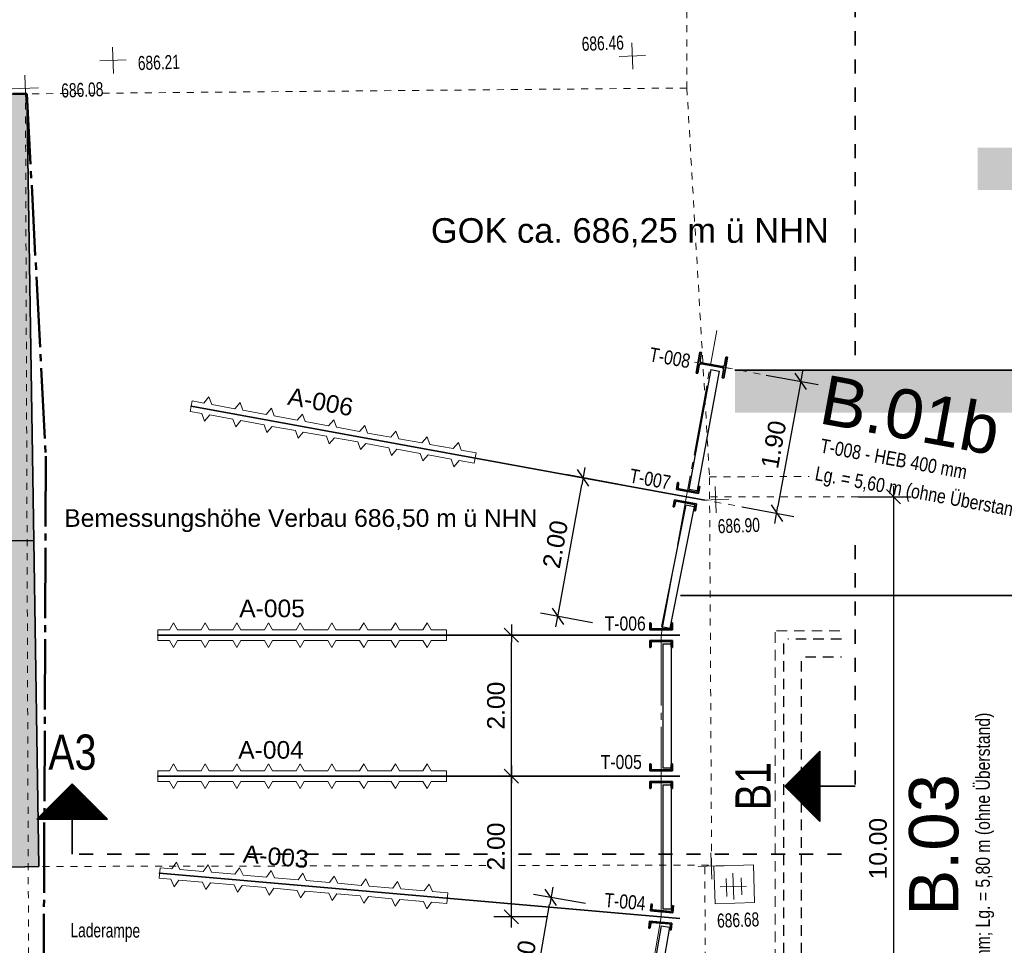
# Model space of a CAD drawing. Header units: metres. Extents: x 1 to 118, y 0 to 84.
# Tile 8 of 24: x 24 to 38, y 53 to 66. Entities that reach past the tile are written whole.
import ezdxf

# ---------------------------------------------------------------- set-up
doc = ezdxf.new("R2010")
doc.units = ezdxf.units.M
for name, pattern in [('ACHSE1', [5.6, 5, -0.25, 0.1, -0.25]), ('ACHSE3', [1.25, 1, -0.1, 0.05, -0.1]), ('DURCHG', [0]), ('GESTR1', [0.4, 0.2, -0.2]), ('GESTR2', [0.25, 0.15, -0.1]), ('GESTR3', [0.2, 0.1, -0.1]), ('PUNKTE', [0.15, 0.05, -0.1])]:
    doc.linetypes.add(name, pattern=pattern)
for name, color, linetype in [('Anker', 7, 'Continuous'), ('Ankerplatte', 7, 'Continuous'), ('Ausfachung', 7, 'Continuous'), ('Aushub', 7, 'Continuous'), ('Bestand', 7, 'Continuous'), ('BT-Beschriftung_Bohlträger', 7, 'Continuous'), ('BT-Verbau', 7, 'Continuous'), ('GEOMETRIE', 7, 'Continuous'), ('Grundst_cksgrenze', 7, 'Continuous'), ('H_henkoten', 7, 'Continuous'), ('MAKET', 7, 'Continuous'), ('Nachbargeb_ude', 7, 'Continuous'), ('SCHNPF', 7, 'Continuous'), ('Sparten_Vermessung', 7, 'Continuous'), ('TEXTE', 7, 'Continuous'), ('UG', 7, 'Continuous')]:
    doc.layers.add(name, color=color, linetype=linetype)
doc.styles.add('Arial', font='arial.ttf')
doc.dimstyles.new('ISBSTRICH4E', dxfattribs={"dimtxt": 0.25, "dimasz": 0.1, "dimexe": 0.25, "dimexo": 0, "dimgap": 0.09, "dimtad": 1, "dimzin": 0, "dimdsep": 46, "dimtxsty": 'Arial', "dimblk": 'ID4', "dimblk1": 'ID4', "dimblk2": 'ID4', "dimsah": 1, "dimcen": 0.09, "dimdle": 0.15, "dimclrd": 7, "dimclre": 7, "dimclrt": 7, "dimazin": 0, "dimtfac": 1, "dimtdec": 4, "dimtix": 1, "dimtmove": 2, "dimatfit": 3, "dimfxl": 1, "dimtvp": 0.004, "dimtolj": 1, "dimtzin": 0, "dimarcsym": 0})

# ---------------------------------------------------------------- blocks, each defined once
blk = doc.blocks.new('ID4')
at = {"color": 7, "linetype": 'DURCHG', "lineweight": 25}
for p, q in [((-1, -1), (1, 1)), ((1.5, 0), (-1, 0))]:
    blk.add_line(p, q, dxfattribs=at)
blk = doc.blocks.new('*D89')
at = {"layer": 'Defpoints', "color": 0}
for p in [(31.244, 57.673), (31.744, 57.673), (31.744, 55.673)]:
    blk.add_point(p, dxfattribs=at)
at = {"layer": 'MAKET', "color": 7, "lineweight": -2}
for p, q in [((31.744, 57.673), (30.994, 57.673)), ((31.244, 55.773), (31.244, 57.573)), ((31.744, 55.673), (30.994, 55.673))]:
    blk.add_line(p, q, dxfattribs=at)
at = {"layer": 'MAKET', "color": 7, "lineweight": -2, "xscale": 0.1, "yscale": 0.1, "zscale": 0.1}
for p, rotation in [((31.244, 57.673), 90.0000000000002), ((31.244, 55.673), 270.0000000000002)]:
    blk.add_blockref('ID4', p, dxfattribs=dict(at, rotation=rotation))
at = {"layer": 'MAKET', "color": 7, "insert": (31.027, 56.673), "char_height": 0.25, "attachment_point": 5, "rotation": 90, "style": 'Arial'}
blk.add_mtext('\\A1;2.00', dxfattribs=at)
blk = doc.blocks.new('*D90')
at = {"layer": 'Defpoints', "color": 0}
for p in [(31.244, 55.673), (31.744, 55.673), (31.744, 53.673)]:
    blk.add_point(p, dxfattribs=at)
at = {"layer": 'MAKET', "color": 7, "lineweight": -2}
for p, q in [((31.744, 55.673), (30.994, 55.673)), ((31.244, 53.773), (31.244, 55.573)), ((31.744, 53.673), (30.994, 53.673))]:
    blk.add_line(p, q, dxfattribs=at)
at = {"layer": 'MAKET', "color": 7, "lineweight": -2, "xscale": 0.1, "yscale": 0.1, "zscale": 0.1}
for p, rotation in [((31.244, 55.673), 90.0000000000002), ((31.244, 53.673), 270.0000000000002)]:
    blk.add_blockref('ID4', p, dxfattribs=dict(at, rotation=rotation))
at = {"layer": 'MAKET', "color": 7, "insert": (31.027, 54.673), "char_height": 0.25, "attachment_point": 5, "rotation": 90, "style": 'Arial'}
blk.add_mtext('\\A1;2.00', dxfattribs=at)
blk = doc.blocks.new('*D91')
at = {"layer": 'Defpoints', "color": 0}
for p in [(31.806, 53.949), (32.298, 53.862), (31.951, 51.892)]:
    blk.add_point(p, dxfattribs=at)
at = {"layer": 'MAKET', "color": 7, "lineweight": -2}
for p, q in [((32.298, 53.862), (31.56, 53.992)), ((31.476, 52.078), (31.788, 53.85)), ((31.951, 51.892), (31.212, 52.023))]:
    blk.add_line(p, q, dxfattribs=at)
at = {"layer": 'MAKET', "color": 7, "lineweight": -2, "xscale": 0.1, "yscale": 0.1, "zscale": 0.1}
for p, rotation in [((31.806, 53.949), 79.9999999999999), ((31.459, 51.979), 259.9999999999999)]:
    blk.add_blockref('ID4', p, dxfattribs=dict(at, rotation=rotation))
at = {"layer": 'MAKET', "color": 7, "insert": (31.418, 53.002), "char_height": 0.25, "attachment_point": 5, "rotation": 80, "style": 'Arial'}
blk.add_mtext('\\A1;2.00', dxfattribs=at)
blk = doc.blocks.new('*D93')
at = {"layer": 'Defpoints', "color": 0}
for p in [(34.862, 61.367), (34.52, 59.496), (35.012, 59.406)]:
    blk.add_point(p, dxfattribs=at)
at = {"layer": 'MAKET', "color": 7, "lineweight": -2}
for p, q in [((34.862, 61.367), (35.6, 61.232)), ((35.336, 61.178), (35.03, 59.504)), ((34.52, 59.496), (35.258, 59.361))]:
    blk.add_line(p, q, dxfattribs=at)
at = {"layer": 'MAKET', "color": 7, "lineweight": -2, "xscale": 0.1, "yscale": 0.1, "zscale": 0.1}
for p, rotation in [((35.354, 61.277), 79.64527651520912), ((35.012, 59.406), 259.6452765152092)]:
    blk.add_blockref('ID4', p, dxfattribs=dict(at, rotation=rotation))
at = {"layer": 'MAKET', "color": 7, "insert": (34.969, 60.381), "char_height": 0.25, "attachment_point": 5, "rotation": 79.6453, "style": 'Arial'}
blk.add_mtext('\\A1;1.90', dxfattribs=at)
blk = doc.blocks.new('*D94')
at = {"layer": 'Defpoints', "color": 0}
for p in [(36.17, 59.64), (36.17, 49.643), (36.67, 49.643)]:
    blk.add_point(p, dxfattribs=at)
at = {"layer": 'MAKET', "color": 7, "lineweight": -2}
for p, q in [((36.17, 59.64), (36.92, 59.64)), ((36.67, 59.54), (36.67, 49.743)), ((36.17, 49.643), (36.92, 49.643))]:
    blk.add_line(p, q, dxfattribs=at)
at = {"layer": 'MAKET', "color": 7, "lineweight": -2, "xscale": 0.1, "yscale": 0.1, "zscale": 0.1}
for p, rotation in [((36.67, 59.64), 90.0000000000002), ((36.67, 49.643), 270.0000000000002)]:
    blk.add_blockref('ID4', p, dxfattribs=dict(at, rotation=rotation))
at = {"layer": 'MAKET', "color": 7, "insert": (36.452, 54.642), "char_height": 0.25, "attachment_point": 5, "rotation": 90, "style": 'Arial'}
blk.add_mtext('\\A1;10.00', dxfattribs=at)
blk = doc.blocks.new('*D101')
at = {"layer": 'Defpoints', "color": 0}
for p in [(32.263, 59.908), (32.754, 59.819), (32.395, 57.851)]:
    blk.add_point(p, dxfattribs=at)
at = {"layer": 'MAKET', "color": 7, "lineweight": -2}
for p, q in [((32.754, 59.819), (32.017, 59.953)), ((31.921, 58.039), (32.245, 59.81)), ((32.395, 57.851), (31.657, 57.986))]:
    blk.add_line(p, q, dxfattribs=at)
at = {"layer": 'MAKET', "color": 7, "lineweight": -2, "xscale": 0.1, "yscale": 0.1, "zscale": 0.1}
for p, rotation in [((32.263, 59.908), 79.64527860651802), ((31.903, 57.941), 259.645278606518)]:
    blk.add_blockref('ID4', p, dxfattribs=dict(at, rotation=rotation))
at = {"layer": 'MAKET', "color": 7, "insert": (31.869, 58.964), "char_height": 0.25, "attachment_point": 5, "rotation": 79.6453, "style": 'Arial'}
blk.add_mtext('\\A1;2.00', dxfattribs=at)

msp = doc.modelspace()

# ---------------------------------------------------------------- hatches: boundary and pattern name
at = {"layer": 'Aushub'}
msp.add_hatch(color=7, dxfattribs=at).paths.add_polyline_path([(37.867, 63.993), (48.176, 63.993), (48.176, 64.594), (37.867, 64.594)])
at = {"layer": 'Bestand'}
msp.add_hatch(color=180, dxfattribs=at).paths.add_polyline_path([(34.42, 60.835), (38.371, 60.835), (38.371, 61.437), (34.42, 61.437)])
at = {"layer": 'Nachbargeb_ude'}
msp.add_hatch(color=7, dxfattribs=at).paths.add_polyline_path([(24.365, 65.36), (5.969, 65.206), (5.824, 54.334), (15.17, 54.326), (15.174, 54.487), (21.468, 54.484), (21.474, 54.314), (24.533, 54.389), (24.365, 65.36)])

# ---------------------------------------------------------------- linework, layer by layer
at = {"layer": 'Anker', "color": 7, "linetype": 'DURCHG', "lineweight": 18}
for p, q in [((26.684, 60.851), (26.711, 60.999)), ((26.876, 60.969), (26.711, 60.999)), ((26.95, 61.057), (26.876, 60.969)), ((26.95, 61.057), (26.989, 60.948)), ((27.393, 60.976), (27.318, 60.888)), ((27.393, 60.976), (27.432, 60.867)), ((26.849, 60.821), (26.684, 60.851)), ((27.318, 60.888), (26.989, 60.948)), ((27.761, 60.807), (27.432, 60.867)), ((27.836, 60.895), (27.761, 60.807)), ((27.836, 60.895), (27.875, 60.787)), ((26.888, 60.713), (26.849, 60.821)), ((26.888, 60.713), (26.962, 60.801)), ((27.291, 60.741), (26.962, 60.801)), ((27.33, 60.632), (27.291, 60.741)), ((27.33, 60.632), (27.405, 60.72)), ((27.734, 60.66), (27.405, 60.72)), ((28.204, 60.726), (27.875, 60.787)), ((28.278, 60.814), (28.204, 60.726)), ((28.278, 60.814), (28.317, 60.706)), ((28.646, 60.645), (28.317, 60.706)), ((28.721, 60.733), (28.646, 60.645)), ((28.721, 60.733), (28.76, 60.625)), ((27.773, 60.551), (27.734, 60.66)), ((27.773, 60.551), (27.848, 60.639)), ((28.177, 60.579), (27.848, 60.639)), ((28.216, 60.47), (28.177, 60.579)), ((28.216, 60.47), (28.29, 60.558)), ((28.619, 60.498), (28.29, 60.558)), ((29.089, 60.565), (28.76, 60.625)), ((29.164, 60.653), (29.089, 60.565)), ((29.164, 60.653), (29.203, 60.544)), ((29.532, 60.484), (29.203, 60.544)), ((29.606, 60.572), (29.532, 60.484)), ((29.606, 60.572), (29.645, 60.463)), ((28.658, 60.389), (28.619, 60.498)), ((28.658, 60.389), (28.733, 60.477)), ((29.062, 60.417), (28.733, 60.477)), ((29.101, 60.308), (29.062, 60.417)), ((29.974, 60.403), (29.645, 60.463)), ((30.049, 60.491), (29.974, 60.403)), ((30.049, 60.491), (30.088, 60.382)), ((30.492, 60.41), (30.417, 60.322)), ((30.492, 60.41), (30.531, 60.301)), ((29.101, 60.308), (29.176, 60.396)), ((29.505, 60.336), (29.176, 60.396)), ((29.544, 60.227), (29.505, 60.336)), ((29.544, 60.227), (29.618, 60.315)), ((29.947, 60.255), (29.618, 60.315)), ((30.417, 60.322), (30.088, 60.382)), ((30.745, 60.262), (30.531, 60.301)), ((29.986, 60.147), (29.947, 60.255)), ((29.986, 60.147), (30.061, 60.235)), ((30.39, 60.174), (30.061, 60.235)), ((30.429, 60.066), (30.39, 60.174)), ((30.429, 60.066), (30.504, 60.154)), ((30.718, 60.115), (30.504, 60.154)), ((30.717, 60.115), (30.744, 60.262)), ((26.389, 57.748), (26.222, 57.748)), ((26.222, 57.598), (26.222, 57.748)), ((26.447, 57.848), (26.389, 57.748)), ((26.447, 57.848), (26.504, 57.748)), ((26.839, 57.748), (26.504, 57.748)), ((26.897, 57.848), (26.839, 57.748)), ((26.897, 57.848), (26.954, 57.748)), ((27.289, 57.748), (26.954, 57.748)), ((27.347, 57.848), (27.289, 57.748)), ((27.347, 57.848), (27.404, 57.748)), ((27.739, 57.748), (27.404, 57.748)), ((27.797, 57.848), (27.739, 57.748)), ((27.797, 57.848), (27.854, 57.748)), ((28.189, 57.748), (27.854, 57.748)), ((28.247, 57.848), (28.189, 57.748)), ((28.247, 57.848), (28.304, 57.748)), ((28.639, 57.748), (28.304, 57.748)), ((28.697, 57.848), (28.639, 57.748)), ((28.697, 57.848), (28.754, 57.748)), ((29.089, 57.748), (28.754, 57.748)), ((29.147, 57.848), (29.089, 57.748)), ((29.147, 57.848), (29.204, 57.748)), ((29.539, 57.748), (29.204, 57.748)), ((29.597, 57.848), (29.539, 57.748)), ((29.597, 57.848), (29.654, 57.748)), ((29.989, 57.748), (29.654, 57.748)), ((30.047, 57.848), (29.989, 57.748)), ((30.047, 57.848), (30.104, 57.748)), ((30.322, 57.748), (30.104, 57.748)), ((30.322, 57.598), (30.322, 57.748)), ((26.389, 57.598), (26.222, 57.598)), ((26.447, 57.498), (26.389, 57.598)), ((26.447, 57.498), (26.504, 57.598)), ((26.839, 57.598), (26.504, 57.598)), ((26.897, 57.498), (26.839, 57.598)), ((26.897, 57.498), (26.954, 57.598)), ((27.289, 57.598), (26.954, 57.598)), ((27.347, 57.498), (27.289, 57.598)), ((27.347, 57.498), (27.404, 57.598)), ((27.739, 57.598), (27.404, 57.598)), ((27.797, 57.498), (27.739, 57.598)), ((27.797, 57.498), (27.854, 57.598)), ((28.189, 57.598), (27.854, 57.598)), ((28.247, 57.498), (28.189, 57.598)), ((28.247, 57.498), (28.304, 57.598)), ((28.639, 57.598), (28.304, 57.598)), ((28.697, 57.498), (28.639, 57.598)), ((28.697, 57.498), (28.754, 57.598)), ((29.089, 57.598), (28.754, 57.598)), ((29.147, 57.498), (29.089, 57.598)), ((29.147, 57.498), (29.204, 57.598)), ((29.539, 57.598), (29.204, 57.598)), ((29.597, 57.498), (29.539, 57.598)), ((29.597, 57.498), (29.654, 57.598)), ((29.989, 57.598), (29.654, 57.598)), ((30.047, 57.498), (29.989, 57.598)), ((30.047, 57.498), (30.104, 57.598)), ((30.322, 57.598), (30.104, 57.598)), ((26.447, 55.848), (26.389, 55.748)), ((26.447, 55.848), (26.504, 55.748)), ((26.897, 55.848), (26.839, 55.748)), ((26.897, 55.848), (26.954, 55.748)), ((27.347, 55.848), (27.289, 55.748)), ((27.347, 55.848), (27.404, 55.748)), ((27.797, 55.848), (27.739, 55.748)), ((27.797, 55.848), (27.854, 55.748)), ((28.247, 55.848), (28.189, 55.748)), ((28.247, 55.848), (28.304, 55.748)), ((28.697, 55.848), (28.639, 55.748)), ((28.697, 55.848), (28.754, 55.748)), ((29.147, 55.848), (29.089, 55.748)), ((29.147, 55.848), (29.204, 55.748)), ((29.597, 55.848), (29.539, 55.748)), ((29.597, 55.848), (29.654, 55.748)), ((30.047, 55.848), (29.989, 55.748)), ((30.047, 55.848), (30.104, 55.748)), ((26.389, 55.748), (26.222, 55.748)), ((26.222, 55.598), (26.222, 55.748)), ((26.839, 55.748), (26.504, 55.748)), ((27.289, 55.748), (26.954, 55.748)), ((27.739, 55.748), (27.404, 55.748)), ((28.189, 55.748), (27.854, 55.748)), ((28.639, 55.748), (28.304, 55.748)), ((29.089, 55.748), (28.754, 55.748)), ((29.539, 55.748), (29.204, 55.748)), ((29.989, 55.748), (29.654, 55.748)), ((30.322, 55.748), (30.104, 55.748)), ((30.322, 55.598), (30.322, 55.748)), ((26.389, 55.598), (26.222, 55.598)), ((26.447, 55.498), (26.389, 55.598)), ((26.447, 55.498), (26.504, 55.598)), ((26.839, 55.598), (26.504, 55.598)), ((26.897, 55.498), (26.839, 55.598)), ((26.897, 55.498), (26.954, 55.598)), ((27.289, 55.598), (26.954, 55.598)), ((27.347, 55.498), (27.289, 55.598)), ((27.347, 55.498), (27.404, 55.598)), ((27.739, 55.598), (27.404, 55.598)), ((27.797, 55.498), (27.739, 55.598)), ((27.797, 55.498), (27.854, 55.598)), ((28.189, 55.598), (27.854, 55.598)), ((28.247, 55.498), (28.189, 55.598)), ((28.247, 55.498), (28.304, 55.598)), ((28.639, 55.598), (28.304, 55.598)), ((28.697, 55.498), (28.639, 55.598)), ((28.697, 55.498), (28.754, 55.598)), ((29.089, 55.598), (28.754, 55.598)), ((29.147, 55.498), (29.089, 55.598)), ((29.147, 55.498), (29.204, 55.598)), ((29.539, 55.598), (29.204, 55.598)), ((29.597, 55.498), (29.539, 55.598)), ((29.597, 55.498), (29.654, 55.598)), ((29.989, 55.598), (29.654, 55.598)), ((30.047, 55.498), (29.989, 55.598)), ((30.047, 55.498), (30.104, 55.598)), ((30.322, 55.598), (30.104, 55.598)), ((26.488, 54.451), (26.422, 54.356)), ((26.488, 54.451), (26.537, 54.346)), ((26.937, 54.411), (26.87, 54.317)), ((26.937, 54.411), (26.985, 54.307)), ((26.243, 54.221), (26.256, 54.371)), ((26.422, 54.356), (26.256, 54.371)), ((26.87, 54.317), (26.537, 54.346)), ((27.319, 54.278), (26.985, 54.307)), ((27.385, 54.372), (27.319, 54.278)), ((27.385, 54.372), (27.434, 54.267)), ((27.767, 54.238), (27.434, 54.267)), ((27.833, 54.333), (27.767, 54.238)), ((27.833, 54.333), (27.882, 54.228)), ((28.281, 54.294), (28.215, 54.199)), ((28.281, 54.294), (28.33, 54.189)), ((28.73, 54.254), (28.664, 54.16)), ((28.73, 54.254), (28.779, 54.15)), ((26.409, 54.207), (26.243, 54.221)), ((26.458, 54.102), (26.409, 54.207)), ((26.458, 54.102), (26.524, 54.197)), ((26.857, 54.167), (26.524, 54.197)), ((26.906, 54.063), (26.857, 54.167)), ((26.906, 54.063), (26.972, 54.157)), ((27.306, 54.128), (26.972, 54.157)), ((27.354, 54.023), (27.306, 54.128)), ((27.354, 54.023), (27.421, 54.118)), ((27.754, 54.089), (27.421, 54.118)), ((28.215, 54.199), (27.882, 54.228)), ((28.664, 54.16), (28.33, 54.189)), ((29.112, 54.121), (28.779, 54.15)), ((29.178, 54.215), (29.112, 54.121)), ((29.178, 54.215), (29.227, 54.111)), ((29.626, 54.176), (29.56, 54.081)), ((29.626, 54.176), (29.675, 54.071)), ((30.075, 54.137), (30.008, 54.042)), ((30.075, 54.137), (30.123, 54.032)), ((27.803, 53.984), (27.754, 54.089)), ((27.803, 53.984), (27.869, 54.079)), ((28.202, 54.05), (27.869, 54.079)), ((28.251, 53.945), (28.202, 54.05)), ((28.251, 53.945), (28.317, 54.04)), ((28.65, 54.01), (28.317, 54.04)), ((28.699, 53.906), (28.65, 54.01)), ((28.699, 53.906), (28.765, 54)), ((29.099, 53.971), (28.765, 54)), ((29.148, 53.867), (29.099, 53.971)), ((29.56, 54.081), (29.227, 54.111)), ((30.008, 54.042), (29.675, 54.071)), ((30.34, 54.013), (30.123, 54.032)), ((30.327, 53.864), (30.34, 54.013)), ((29.148, 53.867), (29.214, 53.961)), ((29.547, 53.932), (29.214, 53.961)), ((29.596, 53.827), (29.547, 53.932)), ((29.596, 53.827), (29.662, 53.922)), ((29.995, 53.893), (29.662, 53.922)), ((30.044, 53.788), (29.995, 53.893)), ((30.044, 53.788), (30.11, 53.883)), ((30.327, 53.864), (30.11, 53.883))]:
    msp.add_line(p, q, dxfattribs=at)
at = {"layer": 'Anker', "color": 7, "linetype": 'DURCHG', "lineweight": 35}
for p, q in [((26.698, 60.925), (33.994, 59.592)), ((26.222, 57.673), (33.639, 57.673)), ((26.222, 55.673), (33.639, 55.673)), ((26.249, 54.296), (33.638, 53.649))]:
    msp.add_line(p, q, dxfattribs=at)
at = {"layer": 'Anker', "color": 4}
for p in [(26.698, 60.925), (30.73, 60.189), (26.222, 57.673), (30.322, 57.673), (26.222, 55.673), (30.322, 55.673), (26.249, 54.296), (30.334, 53.938), (33.372, 53.673)]:
    msp.add_point(p, dxfattribs=at)
at = {"layer": 'Ausfachung', "color": 7, "linetype": 'DURCHG', "lineweight": 25}
for p, q in [((34.075, 61.445), (33.766, 59.749)), ((34.193, 61.423), (33.884, 59.728)), ((34.075, 61.445), (34.193, 61.423)), ((33.766, 59.749), (33.884, 59.728)), ((33.723, 59.523), (33.377, 57.796)), ((33.841, 59.499), (33.494, 57.773)), ((33.723, 59.523), (33.841, 59.499)), ((33.377, 57.796), (33.494, 57.773)), ((33.393, 57.55), (33.393, 55.789)), ((33.393, 57.55), (33.513, 57.55)), ((33.513, 57.55), (33.513, 55.789)), ((33.393, 55.789), (33.513, 55.789)), ((33.393, 55.55), (33.393, 53.789)), ((33.393, 55.55), (33.513, 55.55)), ((33.513, 55.55), (33.513, 53.789)), ((33.393, 53.789), (33.513, 53.789)), ((33.371, 53.548), (33.066, 51.814)), ((33.49, 53.528), (33.184, 51.793)), ((33.371, 53.548), (33.49, 53.528))]:
    msp.add_line(p, q, dxfattribs=at)
at = {"layer": 'Aushub', "color": 7, "linetype": 'DURCHG', "lineweight": 35}
for p, q in [((37.115, 61.437), (34.42, 61.437)), ((38.371, 61.437), (37.115, 61.437)), ((33.648, 58.237), (44.654, 58.237))]:
    msp.add_line(p, q, dxfattribs=at)
at = {"layer": 'Bestand', "color": 254, "linetype": 'GESTR3', "lineweight": 13}
for p, q in [((33.732, 67.334), (33.737, 65.443)), ((24.344, 65.437), (24.389, 52.874)), ((33.737, 65.443), (24.365, 65.36)), ((33.737, 65.443), (34.058, 59.921)), ((34.058, 59.921), (35.474, 59.928)), ((34.088, 54.409), (34.058, 59.921)), ((24.384, 54.389), (30.906, 54.402)), ((31.345, 54.403), (34.088, 54.409)), ((33.996, 52.878), (33.993, 54.409))]:
    msp.add_line(p, q, dxfattribs=at)
at = {"layer": 'BT-Verbau', "color": 7, "linetype": 'ACHSE3', "lineweight": 18}
for p, q in [((33.372, 57.673), (34.162, 61.999)), ((33.372, 57.673), (33.372, 53.673)), ((33.372, 55.673), (33.372, 53.673)), ((33.372, 53.673), (32.677, 49.733))]:
    msp.add_line(p, q, dxfattribs=at)
at = {"layer": 'BT-Verbau', "color": 7, "linetype": 'DURCHG', "lineweight": 35}
for p, q in [((33.921, 61.691), (33.867, 61.396)), ((33.945, 61.687), (33.921, 61.691)), ((33.924, 61.572), (33.945, 61.687)), ((33.943, 61.528), (34.236, 61.474)), ((34.239, 61.487), (33.946, 61.541)), ((34.261, 61.324), (34.315, 61.619)), ((34.291, 61.623), (34.27, 61.509)), ((34.315, 61.619), (34.291, 61.623)), ((33.867, 61.396), (33.891, 61.392)), ((33.891, 61.392), (33.912, 61.506)), ((34.258, 61.443), (34.237, 61.328)), ((34.237, 61.328), (34.261, 61.324)), ((33.606, 59.841), (33.588, 59.743)), ((33.606, 59.841), (33.588, 59.743)), ((33.588, 59.743), (33.902, 59.685)), ((33.588, 59.743), (33.902, 59.685)), ((33.608, 59.841), (33.606, 59.841)), ((33.608, 59.841), (33.606, 59.841)), ((33.611, 59.766), (33.619, 59.825)), ((33.611, 59.766), (33.619, 59.825)), ((33.872, 59.705), (33.623, 59.75)), ((33.872, 59.705), (33.623, 59.75)), ((33.902, 59.773), (33.889, 59.715)), ((33.902, 59.773), (33.889, 59.715)), ((33.902, 59.685), (33.92, 59.783)), ((33.902, 59.685), (33.92, 59.783)), ((33.92, 59.783), (33.918, 59.784)), ((33.92, 59.783), (33.918, 59.784)), ((33.543, 59.497), (33.561, 59.595)), ((33.543, 59.497), (33.561, 59.595)), ((33.561, 59.595), (33.875, 59.538)), ((33.561, 59.595), (33.875, 59.538)), ((33.574, 59.565), (33.561, 59.507)), ((33.574, 59.565), (33.561, 59.507)), ((33.84, 59.53), (33.591, 59.575)), ((33.84, 59.53), (33.591, 59.575)), ((33.545, 59.496), (33.543, 59.497)), ((33.545, 59.496), (33.543, 59.497)), ((33.844, 59.455), (33.852, 59.514)), ((33.844, 59.455), (33.852, 59.514)), ((33.857, 59.439), (33.855, 59.44)), ((33.857, 59.439), (33.855, 59.44)), ((33.875, 59.538), (33.857, 59.439)), ((33.875, 59.538), (33.857, 59.439)), ((33.212, 57.848), (33.212, 57.748)), ((33.214, 57.848), (33.212, 57.848)), ((33.212, 57.748), (33.532, 57.748)), ((33.231, 57.775), (33.228, 57.834)), ((33.499, 57.762), (33.245, 57.762)), ((33.516, 57.834), (33.513, 57.775)), ((33.532, 57.848), (33.53, 57.848)), ((33.532, 57.748), (33.532, 57.848)), ((33.212, 57.498), (33.212, 57.598)), ((33.212, 57.598), (33.532, 57.598)), ((33.214, 57.498), (33.212, 57.498)), ((33.231, 57.57), (33.228, 57.511)), ((33.499, 57.584), (33.245, 57.584)), ((33.516, 57.511), (33.513, 57.57)), ((33.532, 57.498), (33.53, 57.498)), ((33.532, 57.598), (33.532, 57.498)), ((33.212, 55.848), (33.212, 55.748)), ((33.214, 55.848), (33.212, 55.848)), ((33.231, 55.775), (33.228, 55.834)), ((33.516, 55.834), (33.513, 55.775)), ((33.532, 55.848), (33.53, 55.848)), ((33.532, 55.748), (33.532, 55.848)), ((33.212, 55.748), (33.532, 55.748)), ((33.499, 55.762), (33.245, 55.762)), ((33.212, 55.498), (33.212, 55.598)), ((33.212, 55.598), (33.532, 55.598)), ((33.231, 55.57), (33.228, 55.511)), ((33.499, 55.584), (33.245, 55.584)), ((33.516, 55.511), (33.513, 55.57)), ((33.532, 55.598), (33.532, 55.498)), ((33.214, 55.498), (33.212, 55.498)), ((33.532, 55.498), (33.53, 55.498)), ((33.228, 53.861), (33.219, 53.761)), ((33.23, 53.861), (33.228, 53.861)), ((33.24, 53.787), (33.243, 53.846)), ((33.538, 53.733), (33.547, 53.833)), ((33.547, 53.833), (33.545, 53.833)), ((33.219, 53.761), (33.538, 53.733)), ((33.506, 53.75), (33.253, 53.772)), ((33.53, 53.821), (33.521, 53.762)), ((33.197, 53.512), (33.206, 53.612)), ((33.206, 53.612), (33.525, 53.584)), ((33.223, 53.583), (33.214, 53.524)), ((33.491, 53.573), (33.238, 53.595)), ((33.501, 53.499), (33.504, 53.558)), ((33.525, 53.584), (33.516, 53.484)), ((33.199, 53.512), (33.197, 53.512)), ((33.516, 53.484), (33.514, 53.485))]:
    msp.add_line(p, q, dxfattribs=at)
at = {"layer": 'BT-Verbau', "color": 7, "linetype": 'ACHSE1', "lineweight": 18}
for p, q in [((34.335, 61.463), (33.847, 61.552)), ((33.54, 59.675), (33.923, 59.605)), ((33.54, 59.675), (33.923, 59.605)), ((33.177, 57.673), (33.567, 57.673)), ((33.177, 55.673), (33.567, 55.673)), ((33.178, 53.69), (33.566, 53.656))]:
    msp.add_line(p, q, dxfattribs=at)
at = {"layer": 'BT-Verbau', "color": 7, "linetype": 'DURCHG', "lineweight": 35}
for centre, radius, start, end in [((33.938, 61.501), 0.027, 79.6453, 169.6453), ((33.95, 61.568), 0.027, 169.6453, 259.6453), ((34.231, 61.448), 0.027, 349.6453, 79.6453), ((34.244, 61.514), 0.027, 259.6453, 349.6453), ((33.605, 59.827), 0.014, 352.5077, 79.6453), ((33.605, 59.827), 0.014, 352.5077, 79.6453), ((33.625, 59.764), 0.014, 172.5077, 259.6453), ((33.625, 59.764), 0.014, 172.5077, 259.6453), ((33.875, 59.719), 0.014, 259.6453, 346.7829), ((33.875, 59.719), 0.014, 259.6453, 346.7829), ((33.916, 59.77), 0.014, 79.6453, 166.7829), ((33.916, 59.77), 0.014, 79.6453, 166.7829), ((33.588, 59.562), 0.014, 79.6453, 166.7829), ((33.588, 59.562), 0.014, 79.6453, 166.7829), ((33.547, 59.51), 0.014, 259.6453, 346.7829), ((33.547, 59.51), 0.014, 259.6453, 346.7829), ((33.838, 59.516), 0.014, 352.5077, 79.6453), ((33.838, 59.516), 0.014, 352.5077, 79.6453), ((33.858, 59.453), 0.014, 172.5077, 259.6453), ((33.858, 59.453), 0.014, 172.5077, 259.6453), ((33.214, 57.834), 0.014, 2.8624, 90), ((33.245, 57.776), 0.014, 182.8624, 270), ((33.499, 57.776), 0.014, 270, 357.1376), ((33.53, 57.834), 0.014, 90, 177.1376), ((33.214, 57.512), 0.014, 270, 357.1376), ((33.245, 57.57), 0.014, 90, 177.1376), ((33.499, 57.57), 0.014, 2.8624, 90), ((33.53, 57.512), 0.014, 182.8624, 270), ((33.214, 55.834), 0.014, 2.8624, 90), ((33.53, 55.834), 0.014, 90, 177.1376), ((33.245, 55.776), 0.014, 182.8624, 270), ((33.499, 55.776), 0.014, 270, 357.1376), ((33.214, 55.512), 0.014, 270, 357.1376), ((33.245, 55.57), 0.014, 90, 177.1376), ((33.499, 55.57), 0.014, 2.8624, 90), ((33.53, 55.512), 0.014, 182.8624, 270), ((33.229, 53.847), 0.014, 357.8624, 85), ((33.543, 53.819), 0.014, 85, 172.1376), ((33.254, 53.786), 0.014, 177.8624, 265), ((33.508, 53.764), 0.014, 265, 352.1376), ((33.236, 53.581), 0.014, 85, 172.1376), ((33.49, 53.559), 0.014, 357.8624, 85), ((33.201, 53.526), 0.014, 265, 352.1376), ((33.515, 53.499), 0.014, 177.8624, 265)]:
    msp.add_arc(centre, radius, start, end, dxfattribs=at)
at = {"layer": 'BT-Verbau', "color": 4}
for p in [(34.091, 61.508), (34.091, 61.508), (33.731, 59.64), (33.731, 59.64), (33.372, 57.673), (33.372, 55.673), (33.372, 53.673)]:
    msp.add_point(p, dxfattribs=at)
at = {"layer": 'GEOMETRIE', "color": 7, "linetype": 'PUNKTE', "lineweight": 18}
for p, q in [((34.091, 61.508), (34.862, 61.367)), ((33.731, 59.64), (34.52, 59.496)), ((36.17, 59.64), (34.042, 59.64))]:
    msp.add_line(p, q, dxfattribs=at)
at = {"layer": 'Grundst_cksgrenze', "color": 54, "linetype": 'ACHSE3', "lineweight": 50}
for p, q in [((5.964, 65.356), (24.365, 65.36)), ((24.365, 65.36), (24.632, 60.216)), ((24.632, 60.216), (24.603, 52.651))]:
    msp.add_line(p, q, dxfattribs=at)
at = {"layer": 'H_henkoten', "color": 9, "linetype": 'DURCHG', "lineweight": 13}
for p, q in [((25.582, 66.024), (25.595, 65.649)), ((32.954, 66.084), (32.967, 65.709)), ((32.773, 65.89), (33.148, 65.903)), ((25.401, 65.83), (25.776, 65.843)), ((24.337, 65.625), (24.35, 65.25)), ((24.157, 65.431), (24.531, 65.444)), ((34.139, 59.787), (34.152, 59.413)), ((33.958, 59.593), (34.332, 59.606)), ((34.076, 54.582), (34.089, 54.207)), ((33.895, 54.388), (34.27, 54.401)), ((34.39, 54.293), (34.403, 53.919)), ((34.209, 54.1), (34.584, 54.112))]:
    msp.add_line(p, q, dxfattribs=at)
at = {"layer": 'Nachbargeb_ude', "color": 7, "linetype": 'DURCHG', "lineweight": 35}
for p, q in [((24.365, 65.36), (14.962, 65.286)), ((24.463, 59.02), (24.365, 65.36)), ((24.463, 59.02), (21.473, 58.987)), ((24.533, 54.389), (24.463, 59.02)), ((21.474, 54.314), (24.533, 54.389))]:
    msp.add_line(p, q, dxfattribs=at)
at = {"layer": 'SCHNPF', "color": 7, "linetype": 'GESTR1', "lineweight": 35}
for p, q in [((36.126, 61.648), (36.126, 71.033)), ((36.126, 58.952), (36.126, 55.528)), ((30.906, 54.563), (25.008, 54.563)), ((35.932, 54.563), (31.345, 54.563))]:
    msp.add_line(p, q, dxfattribs=at)
at = {"layer": 'SCHNPF', "color": 7, "linetype": 'DURCHG', "lineweight": 35}
for p, q in [((35.626, 56.028), (35.126, 55.528)), ((35.535, 55.119), (35.535, 55.937)), ((35.551, 55.103), (35.551, 55.952)), ((35.566, 55.088), (35.566, 55.967)), ((35.581, 55.073), (35.581, 55.982)), ((35.596, 55.058), (35.596, 55.997)), ((35.611, 55.043), (35.611, 56.012)), ((35.626, 55.028), (35.626, 56.028)), ((35.399, 55.255), (35.399, 55.8)), ((35.414, 55.24), (35.414, 55.815)), ((35.429, 55.225), (35.429, 55.831)), ((35.444, 55.209), (35.444, 55.846)), ((35.46, 55.194), (35.46, 55.861)), ((35.475, 55.179), (35.475, 55.876)), ((35.49, 55.164), (35.49, 55.891)), ((35.505, 55.149), (35.505, 55.906)), ((35.52, 55.134), (35.52, 55.922)), ((35.263, 55.391), (35.263, 55.664)), ((35.278, 55.376), (35.278, 55.679)), ((35.293, 55.361), (35.293, 55.694)), ((35.308, 55.346), (35.308, 55.709)), ((35.323, 55.331), (35.323, 55.725)), ((35.338, 55.315), (35.338, 55.74)), ((35.354, 55.3), (35.354, 55.755)), ((35.369, 55.285), (35.369, 55.77)), ((35.384, 55.27), (35.384, 55.785)), ((25.008, 55.563), (24.508, 55.063)), ((24.963, 55.517), (25.054, 55.517)), ((24.978, 55.533), (25.039, 55.533)), ((24.993, 55.548), (25.023, 55.548)), ((25.008, 54.563), (25.008, 55.563)), ((25.508, 55.063), (25.008, 55.563)), ((36.126, 55.528), (35.126, 55.528)), ((35.126, 55.528), (35.626, 55.028)), ((35.141, 55.512), (35.141, 55.543)), ((35.157, 55.497), (35.157, 55.558)), ((35.172, 55.482), (35.172, 55.573)), ((35.187, 55.467), (35.187, 55.588)), ((35.202, 55.452), (35.202, 55.603)), ((35.217, 55.437), (35.217, 55.619)), ((35.232, 55.422), (35.232, 55.634)), ((35.248, 55.406), (35.248, 55.649)), ((24.827, 55.381), (25.19, 55.381)), ((24.842, 55.396), (25.175, 55.396)), ((24.857, 55.411), (25.16, 55.411)), ((24.872, 55.427), (25.145, 55.427)), ((24.887, 55.442), (25.13, 55.442)), ((24.902, 55.457), (25.114, 55.457)), ((24.917, 55.472), (25.099, 55.472)), ((24.933, 55.487), (25.084, 55.487)), ((24.948, 55.502), (25.069, 55.502)), ((24.69, 55.245), (25.327, 55.245)), ((24.705, 55.26), (25.311, 55.26)), ((24.72, 55.275), (25.296, 55.275)), ((24.736, 55.29), (25.281, 55.29)), ((24.751, 55.305), (25.266, 55.305)), ((24.766, 55.32), (25.251, 55.32)), ((24.781, 55.336), (25.236, 55.336)), ((24.796, 55.351), (25.22, 55.351)), ((24.811, 55.366), (25.205, 55.366)), ((24.539, 55.093), (25.478, 55.093)), ((24.554, 55.108), (25.463, 55.108)), ((24.569, 55.124), (25.448, 55.124)), ((24.584, 55.139), (25.433, 55.139)), ((24.599, 55.154), (25.417, 55.154)), ((24.614, 55.169), (25.402, 55.169)), ((24.63, 55.184), (25.387, 55.184)), ((24.645, 55.199), (25.372, 55.199)), ((24.66, 55.214), (25.357, 55.214)), ((24.675, 55.23), (25.342, 55.23)), ((24.508, 55.063), (25.508, 55.063)), ((24.523, 55.078), (25.493, 55.078))]:
    msp.add_line(p, q, dxfattribs=at)
at = {"layer": 'Sparten_Vermessung', "color": 9, "linetype": 'DURCHG', "lineweight": 13}
for p, q in [((34.681, 54.411), (34.121, 54.392)), ((34.121, 54.392), (34.139, 53.857)), ((34.699, 53.877), (34.681, 54.411)), ((34.297, 54.22), (34.306, 53.965)), ((34.509, 54.227), (34.517, 53.985)), ((34.139, 53.857), (34.699, 53.877))]:
    msp.add_line(p, q, dxfattribs=at)
at = {"layer": 'UG', "color": 9, "linetype": 'GESTR2', "lineweight": 13}
for p, q in [((34.99, 57.716), (34.99, 29.909)), ((35.009, 57.737), (35.932, 57.737))]:
    msp.add_line(p, q, dxfattribs=at)
at = {"layer": 'UG', "color": 7, "linetype": 'GESTR2', "lineweight": 25}
for p, q in [((35.932, 57.617), (35.169, 57.617)), ((35.11, 57.556), (35.11, 30.069)), ((35.419, 57.367), (35.932, 57.367)), ((35.36, 57.306), (35.36, 30.319))]:
    msp.add_line(p, q, dxfattribs=at)

# ---------------------------------------------------------------- texts
at = {"layer": 'Ankerplatte', "color": 7, "style": 'Arial'}
for s, rotation, p in [('A-006', 349.6, (28.055, 60.949)), ('A-003', 355, (27.425, 54.447))]:
    msp.add_text(s, height=0.25, rotation=rotation, dxfattribs=at).set_placement(p)
for s, p in [('A-005', (27.38, 57.929)), ('A-004', (27.366, 55.92))]:
    msp.add_text(s, height=0.25, dxfattribs=at).set_placement(p)
at = {"layer": 'Aushub', "color": 7, "style": 'Arial'}
msp.add_text('GOK ca. 686,25 m ü NHN', height=0.35, dxfattribs=at).set_placement((30.102, 63.245))
at = {"layer": 'BT-Beschriftung_Bohlträger', "color": 7, "style": 'Arial', "width": 0.8}
for s, rotation, p in [('T-008', 349.7, (33.191, 61.567)), ('T-007', 349.7, (32.91, 59.844)), ('T-006', 360, (32.569, 57.739)), ('T-004', 355, (32.559, 53.816))]:
    msp.add_text(s, height=0.2, rotation=rotation, dxfattribs=at).set_placement(p)
msp.add_text('T-005', height=0.2, dxfattribs=at).set_placement((32.513, 55.773))
at = {"layer": 'H_henkoten', "color": 9, "style": 'Arial', "width": 0.7}
for s, rotation, p in [('686.46', 2, (32.247, 65.969)), ('686.21', 2, (25.943, 65.696)), ('686.08', 2, (24.856, 65.307)), ('686.90', 2, (34.179, 59.12)), ('686.68', 2, (34.169, 53.519)), ('Laderampe', 359.6, (24.983, 53.385))]:
    msp.add_text(s, height=0.2, rotation=rotation, dxfattribs=at).set_placement(p)
at = {"layer": 'SCHNPF', "color": 7, "style": 'Arial', "width": 0.8}
msp.add_text('A3', height=0.5, dxfattribs=at).set_placement((24.669, 55.763))
msp.add_text('B1', height=0.5, rotation=90, dxfattribs=at).set_placement((34.926, 55.189))
at = {"layer": 'TEXTE', "color": 7, "style": 'Arial'}
for s, rotation, p in [('B.01b', 349.6, (35.591, 60.687)), ('B.03', 90, (37.591, 53.69))]:
    msp.add_text(s, height=0.7, rotation=rotation, dxfattribs=at).set_placement(p)
at = {"layer": 'TEXTE', "color": 7, "style": 'Arial', "width": 0.8}
for s, rotation, p in [('T-008 - HEB 400 mm', 349.6, (35.617, 60.27)), ('Lg. = 5,60 m (ohne Überstand)', 349.6, (35.545, 59.877)), ('2 U 320 mm; Lg. = 5,80 m (ohne Überstand)', 90, (38.04, 52.182))]:
    msp.add_text(s, height=0.2, rotation=rotation, dxfattribs=at).set_placement(p)
at = {"layer": 'TEXTE', "color": 7, "style": 'Arial'}
msp.add_text('Bemessungshöhe Verbau 686,50 m ü NHN', height=0.25, dxfattribs=at).set_placement((24.896, 59.212))

# ---------------------------------------------------------------- dimensions: what is measured, and where the dimension line sits
at = {"layer": 'MAKET'}
for p1, p2, picture, middle in [((34.862, 61.367), (34.52, 59.496), '*D93', (34.969, 60.381)), ((32.395, 57.851), (32.754, 59.819), '*D101', (31.869, 58.964)), ((36.17, 59.64), (36.17, 49.643), '*D94', (36.452, 54.642)), ((31.744, 55.673), (31.744, 57.673), '*D89', (31.027, 56.673)), ((31.744, 53.673), (31.744, 55.673), '*D90', (31.027, 54.673)), ((31.951, 51.892), (32.298, 53.862), '*D91', (31.418, 53.002))]:
    dim = msp.add_aligned_dim(p1=p1, p2=p2, distance=0.5, dimstyle='ISBSTRICH4E', override={"dimasz": 0.1}, dxfattribs=at)
    dim.commit()
    dim.dimension.update_dxf_attribs({"geometry": picture, "text_midpoint": middle})

doc.saveas('drawing.dxf')
